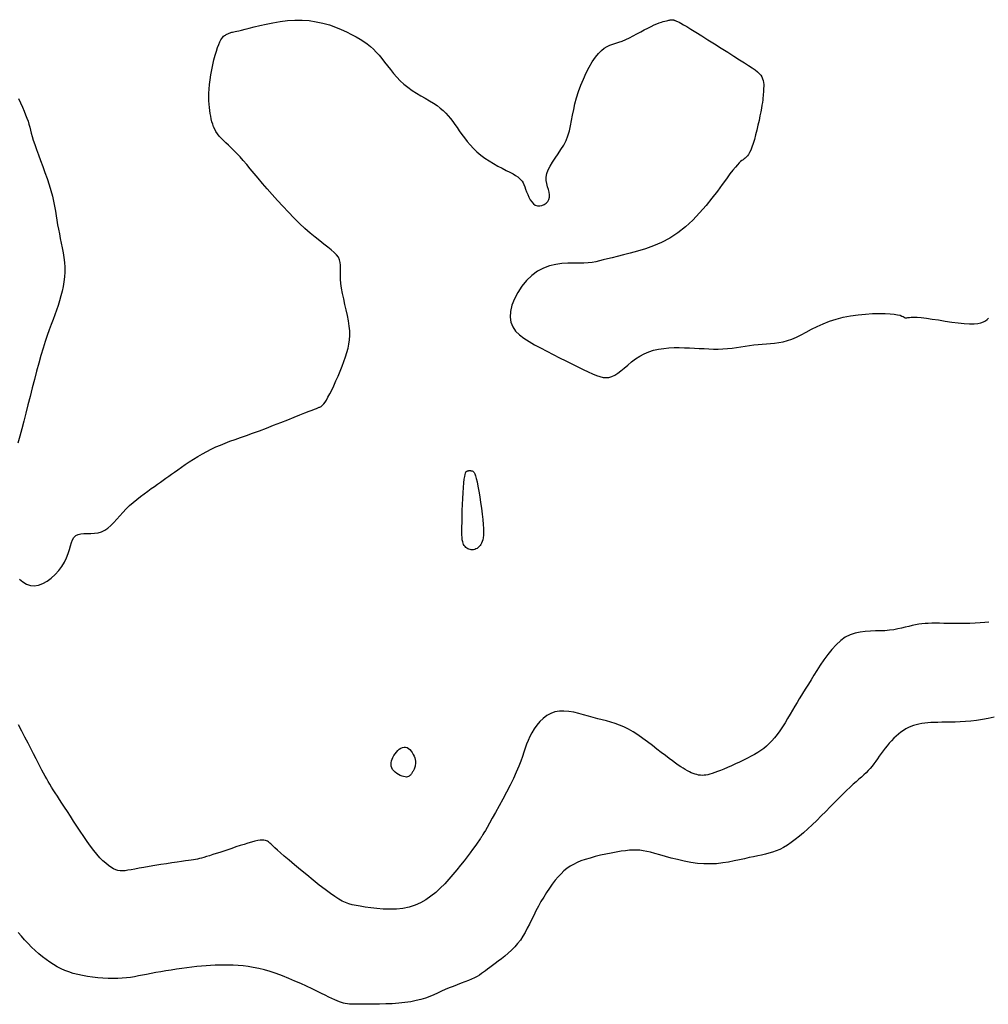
# Model space of a CAD drawing. Header units: millimetres. Extents: x 32690613 to 32693367, y 5343692 to 5344708.
# Tile 248 of 256: x 32692651 to 32692664, y 5343997 to 5344010. Entities that reach past the tile are written whole.
import ezdxf

# ---------------------------------------------------------------- set-up
doc = ezdxf.new("R2010")
doc.units = ezdxf.units.MM
doc.header["$LTSCALE"] = 20
for name, color, linetype in [('02-DGM_HL_492.50', 92, 'Continuous'), ('02-DGM_HL_493.00', 102, 'Continuous'), ('02-DGM_HL_493.50', 112, 'Continuous')]:
    doc.layers.add(name, color=color, linetype=linetype)

msp = doc.modelspace()

# ---------------------------------------------------------------- linework, layer by layer
at = {"layer": '02-DGM_HL_492.50', "elevation": 492.5, "flags": 128}
msp.add_lwpolyline([(32692664.232, 5344000.683), (32692664.152, 5344000.663), (32692664.072, 5344000.648), (32692663.993, 5344000.636), (32692663.916, 5344000.627), (32692663.841, 5344000.621), (32692663.769, 5344000.617), (32692663.7, 5344000.615), (32692663.635, 5344000.613), (32692663.575, 5344000.612), (32692663.519, 5344000.611), (32692663.466, 5344000.61), (32692663.418, 5344000.609), (32692663.372, 5344000.607), (32692663.328, 5344000.605), (32692663.287, 5344000.601), (32692663.247, 5344000.595), (32692663.209, 5344000.588), (32692663.171, 5344000.579), (32692663.135, 5344000.568), (32692663.1, 5344000.555), (32692663.065, 5344000.54), (32692663.031, 5344000.522), (32692662.997, 5344000.501), (32692662.964, 5344000.478), (32692662.931, 5344000.452), (32692662.899, 5344000.424), (32692662.867, 5344000.394), (32692662.836, 5344000.361), (32692662.806, 5344000.328), (32692662.776, 5344000.293), (32692662.748, 5344000.258), (32692662.721, 5344000.223), (32692662.695, 5344000.187), (32692662.669, 5344000.152), (32692662.645, 5344000.117), (32692662.621, 5344000.083), (32692662.596, 5344000.049), (32692662.571, 5344000.017), (32692662.546, 5343999.985), (32692662.519, 5343999.955), (32692662.49, 5343999.925), (32692662.46, 5343999.897), (32692662.428, 5343999.867), (32692662.394, 5343999.837), (32692662.356, 5343999.804), (32692662.316, 5343999.769), (32692662.272, 5343999.729), (32692662.225, 5343999.684), (32692662.174, 5343999.635), (32692662.119, 5343999.58), (32692662.062, 5343999.522), (32692662.003, 5343999.461), (32692661.943, 5343999.4), (32692661.882, 5343999.338), (32692661.82, 5343999.277), (32692661.759, 5343999.219), (32692661.7, 5343999.163), (32692661.641, 5343999.111), (32692661.584, 5343999.063), (32692661.528, 5343999.019), (32692661.473, 5343998.979), (32692661.42, 5343998.943), (32692661.368, 5343998.912), (32692661.317, 5343998.885), (32692661.268, 5343998.863), (32692661.219, 5343998.846), (32692661.17, 5343998.831), (32692661.121, 5343998.818), (32692661.07, 5343998.807), (32692661.017, 5343998.797), (32692660.961, 5343998.785), (32692660.901, 5343998.773), (32692660.837, 5343998.758), (32692660.768, 5343998.742), (32692660.696, 5343998.727), (32692660.62, 5343998.712), (32692660.541, 5343998.7), (32692660.459, 5343998.69), (32692660.374, 5343998.686), (32692660.286, 5343998.687), (32692660.197, 5343998.694), (32692660.106, 5343998.707), (32692660.016, 5343998.725), (32692659.928, 5343998.745), (32692659.843, 5343998.766), (32692659.763, 5343998.789), (32692659.689, 5343998.81), (32692659.621, 5343998.829), (32692659.562, 5343998.845), (32692659.509, 5343998.857), (32692659.461, 5343998.866), (32692659.416, 5343998.872), (32692659.371, 5343998.875), (32692659.325, 5343998.875), (32692659.276, 5343998.872), (32692659.222, 5343998.866), (32692659.161, 5343998.858), (32692659.094, 5343998.847), (32692659.024, 5343998.835), (32692658.952, 5343998.82), (32692658.879, 5343998.804), (32692658.807, 5343998.786), (32692658.738, 5343998.767), (32692658.674, 5343998.748), (32692658.615, 5343998.727), (32692658.561, 5343998.705), (32692658.512, 5343998.681), (32692658.467, 5343998.655), (32692658.424, 5343998.625), (32692658.383, 5343998.592), (32692658.344, 5343998.554), (32692658.304, 5343998.512), (32692658.265, 5343998.465), (32692658.225, 5343998.412), (32692658.185, 5343998.356), (32692658.146, 5343998.297), (32692658.108, 5343998.236), (32692658.071, 5343998.174), (32692658.036, 5343998.111), (32692658.003, 5343998.049), (32692657.972, 5343997.987), (32692657.942, 5343997.927), (32692657.914, 5343997.869), (32692657.885, 5343997.812), (32692657.856, 5343997.757), (32692657.825, 5343997.704), (32692657.791, 5343997.653), (32692657.754, 5343997.605), (32692657.714, 5343997.559), (32692657.67, 5343997.515), (32692657.625, 5343997.474), (32692657.579, 5343997.435), (32692657.534, 5343997.399), (32692657.49, 5343997.365), (32692657.448, 5343997.334), (32692657.41, 5343997.306), (32692657.376, 5343997.28), (32692657.346, 5343997.256), (32692657.318, 5343997.235), (32692657.291, 5343997.215), (32692657.264, 5343997.196), (32692657.235, 5343997.177), (32692657.204, 5343997.159), (32692657.169, 5343997.141), (32692657.128, 5343997.123), (32692657.084, 5343997.104), (32692657.036, 5343997.085), (32692656.985, 5343997.065), (32692656.932, 5343997.044), (32692656.878, 5343997.023), (32692656.824, 5343997.001), (32692656.77, 5343996.979), (32692656.718, 5343996.956), (32692656.666, 5343996.932), (32692656.613, 5343996.909), (32692656.559, 5343996.887), (32692656.502, 5343996.865), (32692656.44, 5343996.846), (32692656.374, 5343996.829), (32692656.301, 5343996.814), (32692656.222, 5343996.803), (32692656.137, 5343996.794), (32692656.05, 5343996.788), (32692655.962, 5343996.784), (32692655.877, 5343996.781), (32692655.794, 5343996.78), (32692655.719, 5343996.779), (32692655.651, 5343996.779), (32692655.594, 5343996.779), (32692655.545, 5343996.78), (32692655.504, 5343996.78), (32692655.469, 5343996.782), (32692655.439, 5343996.785), (32692655.411, 5343996.789), (32692655.385, 5343996.795), (32692655.359, 5343996.803), (32692655.331, 5343996.813), (32692655.3, 5343996.826), (32692655.267, 5343996.841), (32692655.229, 5343996.858), (32692655.187, 5343996.878), (32692655.139, 5343996.902), (32692655.086, 5343996.928), (32692655.026, 5343996.957), (32692654.959, 5343996.989), (32692654.885, 5343997.024), (32692654.807, 5343997.06), (32692654.726, 5343997.096), (32692654.642, 5343997.131), (32692654.557, 5343997.165), (32692654.473, 5343997.196), (32692654.391, 5343997.223), (32692654.311, 5343997.246), (32692654.235, 5343997.265), (32692654.161, 5343997.28), (32692654.09, 5343997.292), (32692654.021, 5343997.3), (32692653.954, 5343997.307), (32692653.889, 5343997.31), (32692653.825, 5343997.313), (32692653.763, 5343997.313), (32692653.702, 5343997.313), (32692653.642, 5343997.311), (32692653.581, 5343997.308), (32692653.52, 5343997.304), (32692653.457, 5343997.298), (32692653.393, 5343997.292), (32692653.326, 5343997.284), (32692653.257, 5343997.276), (32692653.187, 5343997.266), (32692653.115, 5343997.256), (32692653.043, 5343997.245), (32692652.971, 5343997.233), (32692652.902, 5343997.222), (32692652.834, 5343997.21), (32692652.77, 5343997.198), (32692652.71, 5343997.186), (32692652.653, 5343997.175), (32692652.598, 5343997.164), (32692652.544, 5343997.154), (32692652.49, 5343997.145), (32692652.435, 5343997.138), (32692652.378, 5343997.133), (32692652.318, 5343997.13), (32692652.254, 5343997.129), (32692652.187, 5343997.13), (32692652.117, 5343997.134), (32692652.047, 5343997.14), (32692651.976, 5343997.148), (32692651.906, 5343997.158), (32692651.839, 5343997.17), (32692651.774, 5343997.184), (32692651.712, 5343997.2), (32692651.655, 5343997.219), (32692651.599, 5343997.239), (32692651.547, 5343997.263), (32692651.495, 5343997.289), (32692651.445, 5343997.318), (32692651.396, 5343997.35), (32692651.346, 5343997.386), (32692651.296, 5343997.425), (32692651.246, 5343997.467), (32692651.196, 5343997.511), (32692651.147, 5343997.558), (32692651.099, 5343997.606), (32692651.052, 5343997.654), (32692651.008, 5343997.704), (32692650.965, 5343997.753)], dxfattribs=at)
at = {"layer": '02-DGM_HL_493.00', "elevation": 493, "flags": 128}
for points in [[(32692650.983, 5344002.558), (32692651.029, 5344002.518), (32692651.078, 5344002.489), (32692651.13, 5344002.471), (32692651.184, 5344002.466), (32692651.242, 5344002.475), (32692651.3, 5344002.497), (32692651.358, 5344002.529), (32692651.414, 5344002.571), (32692651.467, 5344002.62), (32692651.516, 5344002.673), (32692651.559, 5344002.73), (32692651.595, 5344002.789), (32692651.622, 5344002.847), (32692651.644, 5344002.903), (32692651.661, 5344002.957), (32692651.675, 5344003.008), (32692651.689, 5344003.053), (32692651.704, 5344003.092), (32692651.723, 5344003.124), (32692651.747, 5344003.148), (32692651.779, 5344003.163), (32692651.816, 5344003.172), (32692651.858, 5344003.175), (32692651.904, 5344003.176), (32692651.952, 5344003.176), (32692652.001, 5344003.179), (32692652.05, 5344003.186), (32692652.097, 5344003.2), (32692652.142, 5344003.221), (32692652.185, 5344003.251), (32692652.226, 5344003.286), (32692652.266, 5344003.327), (32692652.306, 5344003.371), (32692652.347, 5344003.417), (32692652.389, 5344003.464), (32692652.433, 5344003.51), (32692652.479, 5344003.555), (32692652.527, 5344003.599), (32692652.577, 5344003.64), (32692652.627, 5344003.679), (32692652.676, 5344003.717), (32692652.725, 5344003.752), (32692652.772, 5344003.786), (32692652.816, 5344003.817), (32692652.858, 5344003.847), (32692652.897, 5344003.875), (32692652.935, 5344003.902), (32692652.973, 5344003.928), (32692653.011, 5344003.955), (32692653.05, 5344003.983), (32692653.091, 5344004.012), (32692653.136, 5344004.043), (32692653.184, 5344004.077), (32692653.236, 5344004.112), (32692653.291, 5344004.149), (32692653.348, 5344004.185), (32692653.407, 5344004.222), (32692653.468, 5344004.258), (32692653.529, 5344004.292), (32692653.59, 5344004.324), (32692653.652, 5344004.353), (32692653.714, 5344004.379), (32692653.777, 5344004.405), (32692653.843, 5344004.429), (32692653.913, 5344004.454), (32692653.986, 5344004.48), (32692654.066, 5344004.508), (32692654.151, 5344004.539), (32692654.243, 5344004.573), (32692654.339, 5344004.61), (32692654.437, 5344004.647), (32692654.534, 5344004.685), (32692654.628, 5344004.722), (32692654.716, 5344004.757), (32692654.795, 5344004.788), (32692654.863, 5344004.815), (32692654.918, 5344004.837), (32692654.961, 5344004.854), (32692654.994, 5344004.867), (32692655.018, 5344004.876), (32692655.036, 5344004.883), (32692655.048, 5344004.888), (32692655.058, 5344004.891), (32692655.066, 5344004.895), (32692655.075, 5344004.899), (32692655.084, 5344004.904), (32692655.094, 5344004.912), (32692655.106, 5344004.923), (32692655.12, 5344004.939), (32692655.136, 5344004.961), (32692655.155, 5344004.99), (32692655.176, 5344005.027), (32692655.2, 5344005.073), (32692655.226, 5344005.126), (32692655.255, 5344005.185), (32692655.283, 5344005.249), (32692655.313, 5344005.315), (32692655.341, 5344005.382), (32692655.368, 5344005.449), (32692655.393, 5344005.514), (32692655.415, 5344005.576), (32692655.434, 5344005.635), (32692655.449, 5344005.693), (32692655.461, 5344005.751), (32692655.469, 5344005.808), (32692655.473, 5344005.868), (32692655.472, 5344005.93), (32692655.466, 5344005.995), (32692655.455, 5344006.065), (32692655.441, 5344006.138), (32692655.424, 5344006.214), (32692655.407, 5344006.29), (32692655.389, 5344006.365), (32692655.373, 5344006.438), (32692655.359, 5344006.508), (32692655.35, 5344006.573), (32692655.345, 5344006.632), (32692655.345, 5344006.686), (32692655.346, 5344006.735), (32692655.347, 5344006.78), (32692655.346, 5344006.821), (32692655.342, 5344006.86), (32692655.333, 5344006.896), (32692655.317, 5344006.93), (32692655.293, 5344006.963), (32692655.26, 5344006.996), (32692655.22, 5344007.031), (32692655.174, 5344007.067), (32692655.121, 5344007.107), (32692655.063, 5344007.151), (32692655, 5344007.201), (32692654.932, 5344007.257), (32692654.861, 5344007.32), (32692654.788, 5344007.39), (32692654.713, 5344007.465), (32692654.637, 5344007.542), (32692654.562, 5344007.622), (32692654.488, 5344007.703), (32692654.417, 5344007.782), (32692654.349, 5344007.86), (32692654.286, 5344007.933), (32692654.227, 5344008.003), (32692654.171, 5344008.069), (32692654.12, 5344008.132), (32692654.071, 5344008.19), (32692654.025, 5344008.244), (32692653.981, 5344008.294), (32692653.938, 5344008.339), (32692653.898, 5344008.381), (32692653.859, 5344008.419), (32692653.822, 5344008.454), (32692653.787, 5344008.486), (32692653.754, 5344008.517), (32692653.724, 5344008.547), (32692653.697, 5344008.577), (32692653.674, 5344008.607), (32692653.653, 5344008.638), (32692653.636, 5344008.67), (32692653.621, 5344008.703), (32692653.609, 5344008.737), (32692653.599, 5344008.772), (32692653.59, 5344008.809), (32692653.582, 5344008.846), (32692653.575, 5344008.885), (32692653.569, 5344008.925), (32692653.564, 5344008.967), (32692653.559, 5344009.011), (32692653.556, 5344009.057), (32692653.555, 5344009.107), (32692653.556, 5344009.159), (32692653.559, 5344009.216), (32692653.564, 5344009.276), (32692653.573, 5344009.341), (32692653.584, 5344009.409), (32692653.596, 5344009.478), (32692653.611, 5344009.546), (32692653.626, 5344009.613), (32692653.643, 5344009.675), (32692653.659, 5344009.732), (32692653.675, 5344009.782), (32692653.69, 5344009.823), (32692653.705, 5344009.857), (32692653.719, 5344009.884), (32692653.732, 5344009.904), (32692653.745, 5344009.92), (32692653.757, 5344009.933), (32692653.769, 5344009.942), (32692653.781, 5344009.95), (32692653.791, 5344009.956), (32692653.802, 5344009.962), (32692653.813, 5344009.967), (32692653.823, 5344009.972), (32692653.834, 5344009.976), (32692653.845, 5344009.98), (32692653.856, 5344009.984), (32692653.868, 5344009.987), (32692653.88, 5344009.99), (32692653.895, 5344009.993), (32692653.913, 5344009.997), (32692653.936, 5344010.002), (32692653.965, 5344010.008), (32692654.002, 5344010.017), (32692654.048, 5344010.028), (32692654.104, 5344010.042), (32692654.171, 5344010.06), (32692654.249, 5344010.079), (32692654.335, 5344010.098), (32692654.427, 5344010.117), (32692654.524, 5344010.133), (32692654.624, 5344010.146), (32692654.725, 5344010.153), (32692654.825, 5344010.153), (32692654.922, 5344010.146), (32692655.017, 5344010.131), (32692655.108, 5344010.111), (32692655.196, 5344010.086), (32692655.279, 5344010.057), (32692655.357, 5344010.025), (32692655.429, 5344009.992), (32692655.496, 5344009.959), (32692655.557, 5344009.926), (32692655.613, 5344009.894), (32692655.663, 5344009.861), (32692655.709, 5344009.828), (32692655.753, 5344009.793), (32692655.793, 5344009.756), (32692655.832, 5344009.717), (32692655.87, 5344009.674), (32692655.907, 5344009.629), (32692655.945, 5344009.58), (32692655.984, 5344009.53), (32692656.024, 5344009.479), (32692656.066, 5344009.428), (32692656.11, 5344009.377), (32692656.157, 5344009.328), (32692656.208, 5344009.282), (32692656.263, 5344009.239), (32692656.321, 5344009.198), (32692656.38, 5344009.16), (32692656.44, 5344009.124), (32692656.499, 5344009.09), (32692656.556, 5344009.056), (32692656.61, 5344009.023), (32692656.659, 5344008.99), (32692656.703, 5344008.957), (32692656.743, 5344008.923), (32692656.778, 5344008.888), (32692656.811, 5344008.852), (32692656.841, 5344008.815), (32692656.871, 5344008.776), (32692656.9, 5344008.735), (32692656.93, 5344008.692), (32692656.961, 5344008.647), (32692656.994, 5344008.6), (32692657.03, 5344008.552), (32692657.068, 5344008.504), (32692657.109, 5344008.456), (32692657.153, 5344008.409), (32692657.201, 5344008.363), (32692657.253, 5344008.319), (32692657.308, 5344008.278), (32692657.367, 5344008.239), (32692657.426, 5344008.203), (32692657.486, 5344008.17), (32692657.543, 5344008.139), (32692657.598, 5344008.111), (32692657.647, 5344008.085), (32692657.691, 5344008.062), (32692657.727, 5344008.041), (32692657.756, 5344008.021), (32692657.78, 5344008.002), (32692657.799, 5344007.984), (32692657.815, 5344007.964), (32692657.828, 5344007.942), (32692657.84, 5344007.917), (32692657.851, 5344007.888), (32692657.863, 5344007.855), (32692657.876, 5344007.819), (32692657.891, 5344007.782), (32692657.907, 5344007.746), (32692657.925, 5344007.711), (32692657.945, 5344007.681), (32692657.968, 5344007.656), (32692657.994, 5344007.638), (32692658.024, 5344007.629), (32692658.054, 5344007.628), (32692658.085, 5344007.634), (32692658.115, 5344007.647), (32692658.142, 5344007.665), (32692658.164, 5344007.688), (32692658.18, 5344007.715), (32692658.189, 5344007.746), (32692658.189, 5344007.778), (32692658.183, 5344007.813), (32692658.173, 5344007.85), (32692658.161, 5344007.889), (32692658.15, 5344007.93), (32692658.143, 5344007.974), (32692658.142, 5344008.019), (32692658.149, 5344008.067), (32692658.167, 5344008.116), (32692658.194, 5344008.168), (32692658.227, 5344008.221), (32692658.265, 5344008.277), (32692658.304, 5344008.334), (32692658.343, 5344008.393), (32692658.38, 5344008.454), (32692658.412, 5344008.517), (32692658.438, 5344008.582), (32692658.458, 5344008.648), (32692658.474, 5344008.717), (32692658.488, 5344008.788), (32692658.501, 5344008.861), (32692658.516, 5344008.937), (32692658.533, 5344009.016), (32692658.554, 5344009.097), (32692658.581, 5344009.182), (32692658.612, 5344009.267), (32692658.648, 5344009.352), (32692658.687, 5344009.435), (32692658.727, 5344009.512), (32692658.769, 5344009.584), (32692658.812, 5344009.647), (32692658.853, 5344009.7), (32692658.893, 5344009.741), (32692658.932, 5344009.772), (32692658.971, 5344009.796), (32692659.009, 5344009.813), (32692659.048, 5344009.827), (32692659.089, 5344009.84), (32692659.131, 5344009.852), (32692659.176, 5344009.868), (32692659.224, 5344009.887), (32692659.274, 5344009.911), (32692659.325, 5344009.937), (32692659.376, 5344009.964), (32692659.427, 5344009.992), (32692659.476, 5344010.019), (32692659.524, 5344010.045), (32692659.568, 5344010.067), (32692659.609, 5344010.086), (32692659.645, 5344010.102), (32692659.678, 5344010.115), (32692659.708, 5344010.125), (32692659.734, 5344010.132), (32692659.757, 5344010.138), (32692659.777, 5344010.143), (32692659.794, 5344010.147), (32692659.808, 5344010.15), (32692659.819, 5344010.152), (32692659.829, 5344010.154), (32692659.837, 5344010.156), (32692659.843, 5344010.157), (32692659.849, 5344010.158), (32692659.853, 5344010.158), (32692659.858, 5344010.158), (32692659.862, 5344010.158), (32692659.866, 5344010.157), (32692659.87, 5344010.156), (32692659.874, 5344010.154), (32692659.879, 5344010.153), (32692659.885, 5344010.151), (32692659.891, 5344010.149), (32692659.897, 5344010.147), (32692659.905, 5344010.144), (32692659.915, 5344010.14), (32692659.929, 5344010.133), (32692659.948, 5344010.124), (32692659.974, 5344010.11), (32692660.009, 5344010.09), (32692660.053, 5344010.064), (32692660.109, 5344010.03), (32692660.178, 5344009.988), (32692660.256, 5344009.94), (32692660.341, 5344009.886), (32692660.43, 5344009.83), (32692660.521, 5344009.773), (32692660.61, 5344009.716), (32692660.694, 5344009.663), (32692660.77, 5344009.614), (32692660.837, 5344009.572), (32692660.893, 5344009.535), (32692660.941, 5344009.504), (32692660.981, 5344009.475), (32692661.013, 5344009.45), (32692661.038, 5344009.427), (32692661.058, 5344009.404), (32692661.073, 5344009.381), (32692661.084, 5344009.356), (32692661.092, 5344009.331), (32692661.097, 5344009.305), (32692661.099, 5344009.279), (32692661.099, 5344009.252), (32692661.098, 5344009.226), (32692661.096, 5344009.2), (32692661.094, 5344009.174), (32692661.092, 5344009.148), (32692661.09, 5344009.123), (32692661.088, 5344009.096), (32692661.085, 5344009.067), (32692661.081, 5344009.034), (32692661.075, 5344008.997), (32692661.068, 5344008.955), (32692661.06, 5344008.906), (32692661.048, 5344008.85), (32692661.035, 5344008.789), (32692661.021, 5344008.724), (32692661.005, 5344008.658), (32692660.989, 5344008.593), (32692660.972, 5344008.532), (32692660.955, 5344008.475), (32692660.938, 5344008.426), (32692660.922, 5344008.385), (32692660.907, 5344008.352), (32692660.892, 5344008.327), (32692660.877, 5344008.307), (32692660.862, 5344008.291), (32692660.848, 5344008.278), (32692660.833, 5344008.267), (32692660.818, 5344008.256), (32692660.802, 5344008.244), (32692660.785, 5344008.23), (32692660.766, 5344008.211), (32692660.742, 5344008.187), (32692660.714, 5344008.155), (32692660.681, 5344008.114), (32692660.64, 5344008.062), (32692660.592, 5344007.997), (32692660.534, 5344007.919), (32692660.469, 5344007.83), (32692660.395, 5344007.734), (32692660.315, 5344007.633), (32692660.227, 5344007.532), (32692660.134, 5344007.434), (32692660.034, 5344007.342), (32692659.93, 5344007.26), (32692659.822, 5344007.19), (32692659.711, 5344007.131), (32692659.6, 5344007.083), (32692659.49, 5344007.043), (32692659.384, 5344007.011), (32692659.284, 5344006.984), (32692659.192, 5344006.962), (32692659.109, 5344006.942), (32692659.037, 5344006.924), (32692658.974, 5344006.908), (32692658.918, 5344006.893), (32692658.866, 5344006.88), (32692658.816, 5344006.87), (32692658.766, 5344006.861), (32692658.712, 5344006.856), (32692658.653, 5344006.852), (32692658.587, 5344006.852), (32692658.515, 5344006.852), (32692658.437, 5344006.85), (32692658.356, 5344006.845), (32692658.272, 5344006.833), (32692658.189, 5344006.813), (32692658.105, 5344006.783), (32692658.025, 5344006.74), (32692657.948, 5344006.683), (32692657.876, 5344006.614), (32692657.812, 5344006.537), (32692657.756, 5344006.453), (32692657.71, 5344006.366), (32692657.677, 5344006.279), (32692657.656, 5344006.194), (32692657.651, 5344006.116), (32692657.662, 5344006.046), (32692657.688, 5344005.984), (32692657.727, 5344005.927), (32692657.778, 5344005.876), (32692657.839, 5344005.829), (32692657.909, 5344005.784), (32692657.985, 5344005.741), (32692658.065, 5344005.698), (32692658.15, 5344005.653), (32692658.236, 5344005.609), (32692658.322, 5344005.564), (32692658.407, 5344005.521), (32692658.49, 5344005.48), (32692658.57, 5344005.441), (32692658.644, 5344005.405), (32692658.711, 5344005.373), (32692658.771, 5344005.346), (32692658.824, 5344005.324), (32692658.872, 5344005.308), (32692658.916, 5344005.297), (32692658.956, 5344005.294), (32692658.995, 5344005.297), (32692659.034, 5344005.308), (32692659.073, 5344005.327), (32692659.114, 5344005.354), (32692659.158, 5344005.387), (32692659.204, 5344005.425), (32692659.252, 5344005.466), (32692659.303, 5344005.508), (32692659.357, 5344005.549), (32692659.414, 5344005.586), (32692659.474, 5344005.619), (32692659.537, 5344005.646), (32692659.602, 5344005.666), (32692659.67, 5344005.681), (32692659.739, 5344005.692), (32692659.809, 5344005.698), (32692659.88, 5344005.702), (32692659.95, 5344005.702), (32692660.02, 5344005.701), (32692660.089, 5344005.698), (32692660.157, 5344005.695), (32692660.223, 5344005.691), (32692660.289, 5344005.688), (32692660.354, 5344005.685), (32692660.418, 5344005.683), (32692660.482, 5344005.683), (32692660.545, 5344005.685), (32692660.607, 5344005.69), (32692660.668, 5344005.696), (32692660.729, 5344005.704), (32692660.789, 5344005.713), (32692660.849, 5344005.722), (32692660.907, 5344005.73), (32692660.965, 5344005.738), (32692661.023, 5344005.745), (32692661.079, 5344005.75), (32692661.135, 5344005.754), (32692661.191, 5344005.758), (32692661.247, 5344005.763), (32692661.304, 5344005.771), (32692661.362, 5344005.782), (32692661.421, 5344005.798), (32692661.482, 5344005.819), (32692661.544, 5344005.846), (32692661.61, 5344005.878), (32692661.678, 5344005.914), (32692661.749, 5344005.951), (32692661.825, 5344005.989), (32692661.906, 5344006.026), (32692661.991, 5344006.061), (32692662.083, 5344006.091), (32692662.18, 5344006.115), (32692662.28, 5344006.135), (32692662.382, 5344006.149), (32692662.482, 5344006.159), (32692662.578, 5344006.165), (32692662.668, 5344006.168), (32692662.749, 5344006.167), (32692662.818, 5344006.163), (32692662.874, 5344006.157), (32692662.918, 5344006.149), (32692662.952, 5344006.141), (32692662.976, 5344006.131), (32692662.994, 5344006.123), (32692663.007, 5344006.115), (32692663.017, 5344006.109), (32692663.025, 5344006.106), (32692663.034, 5344006.105), (32692663.045, 5344006.107), (32692663.059, 5344006.11), (32692663.079, 5344006.113), (32692663.105, 5344006.116), (32692663.14, 5344006.118), (32692663.185, 5344006.116), (32692663.241, 5344006.112), (32692663.31, 5344006.103), (32692663.389, 5344006.091), (32692663.475, 5344006.078), (32692663.565, 5344006.063), (32692663.655, 5344006.049), (32692663.742, 5344006.037), (32692663.824, 5344006.028), (32692663.897, 5344006.024), (32692663.959, 5344006.024), (32692664.01, 5344006.029), (32692664.052, 5344006.038), (32692664.086, 5344006.051), (32692664.114, 5344006.067), (32692664.137, 5344006.085), (32692664.156, 5344006.104)], [(32692650.971, 5344009.085), (32692650.998, 5344009.027), (32692651.023, 5344008.971), (32692651.045, 5344008.917), (32692651.066, 5344008.867), (32692651.083, 5344008.82), (32692651.098, 5344008.777), (32692651.11, 5344008.737), (32692651.121, 5344008.698), (32692651.131, 5344008.658), (32692651.142, 5344008.616), (32692651.155, 5344008.57), (32692651.17, 5344008.519), (32692651.189, 5344008.461), (32692651.212, 5344008.396), (32692651.239, 5344008.323), (32692651.268, 5344008.246), (32692651.298, 5344008.164), (32692651.328, 5344008.081), (32692651.358, 5344007.998), (32692651.385, 5344007.916), (32692651.409, 5344007.837), (32692651.429, 5344007.762), (32692651.445, 5344007.691), (32692651.459, 5344007.624), (32692651.47, 5344007.558), (32692651.481, 5344007.495), (32692651.49, 5344007.433), (32692651.5, 5344007.371), (32692651.511, 5344007.31), (32692651.524, 5344007.247), (32692651.537, 5344007.184), (32692651.551, 5344007.12), (32692651.564, 5344007.056), (32692651.576, 5344006.991), (32692651.586, 5344006.926), (32692651.594, 5344006.86), (32692651.597, 5344006.795), (32692651.597, 5344006.729), (32692651.593, 5344006.664), (32692651.586, 5344006.598), (32692651.575, 5344006.533), (32692651.562, 5344006.469), (32692651.546, 5344006.404), (32692651.527, 5344006.34), (32692651.507, 5344006.276), (32692651.486, 5344006.213), (32692651.463, 5344006.149), (32692651.439, 5344006.084), (32692651.413, 5344006.016), (32692651.387, 5344005.944), (32692651.36, 5344005.867), (32692651.332, 5344005.784), (32692651.303, 5344005.694), (32692651.274, 5344005.597), (32692651.245, 5344005.492), (32692651.215, 5344005.383), (32692651.186, 5344005.27), (32692651.156, 5344005.155), (32692651.126, 5344005.039), (32692651.097, 5344004.924), (32692651.068, 5344004.811), (32692651.04, 5344004.702), (32692651.013, 5344004.597), (32692650.986, 5344004.497), (32692650.961, 5344004.402)], [(32692664.158, 5344001.974), (32692664.103, 5344001.967), (32692664.042, 5344001.962), (32692663.974, 5344001.958), (32692663.903, 5344001.955), (32692663.829, 5344001.954), (32692663.755, 5344001.954), (32692663.682, 5344001.954), (32692663.612, 5344001.954), (32692663.547, 5344001.955), (32692663.487, 5344001.956), (32692663.433, 5344001.956), (32692663.383, 5344001.956), (32692663.336, 5344001.955), (32692663.292, 5344001.952), (32692663.249, 5344001.948), (32692663.207, 5344001.943), (32692663.164, 5344001.935), (32692663.119, 5344001.926), (32692663.073, 5344001.915), (32692663.024, 5344001.903), (32692662.974, 5344001.891), (32692662.921, 5344001.879), (32692662.866, 5344001.869), (32692662.808, 5344001.861), (32692662.747, 5344001.855), (32692662.683, 5344001.853), (32692662.617, 5344001.852), (32692662.549, 5344001.85), (32692662.48, 5344001.846), (32692662.411, 5344001.838), (32692662.342, 5344001.823), (32692662.274, 5344001.8), (32692662.208, 5344001.766), (32692662.145, 5344001.721), (32692662.083, 5344001.665), (32692662.025, 5344001.602), (32692661.97, 5344001.533), (32692661.917, 5344001.461), (32692661.868, 5344001.388), (32692661.822, 5344001.317), (32692661.78, 5344001.25), (32692661.742, 5344001.188), (32692661.706, 5344001.131), (32692661.673, 5344001.077), (32692661.642, 5344001.027), (32692661.612, 5344000.978), (32692661.583, 5344000.929), (32692661.553, 5344000.88), (32692661.523, 5344000.829), (32692661.491, 5344000.775), (32692661.458, 5344000.72), (32692661.424, 5344000.663), (32692661.389, 5344000.606), (32692661.354, 5344000.551), (32692661.318, 5344000.497), (32692661.282, 5344000.447), (32692661.246, 5344000.4), (32692661.21, 5344000.358), (32692661.174, 5344000.321), (32692661.137, 5344000.287), (32692661.099, 5344000.256), (32692661.06, 5344000.228), (32692661.018, 5344000.201), (32692660.974, 5344000.174), (32692660.927, 5344000.149), (32692660.877, 5344000.122), (32692660.824, 5344000.096), (32692660.77, 5344000.07), (32692660.715, 5344000.045), (32692660.661, 5344000.02), (32692660.608, 5343999.997), (32692660.559, 5343999.976), (32692660.512, 5343999.957), (32692660.471, 5343999.941), (32692660.433, 5343999.927), (32692660.399, 5343999.915), (32692660.368, 5343999.906), (32692660.34, 5343999.899), (32692660.313, 5343999.894), (32692660.288, 5343999.891), (32692660.263, 5343999.89), (32692660.239, 5343999.891), (32692660.214, 5343999.895), (32692660.19, 5343999.9), (32692660.166, 5343999.906), (32692660.141, 5343999.915), (32692660.115, 5343999.926), (32692660.089, 5343999.938), (32692660.061, 5343999.952), (32692660.033, 5343999.968), (32692660.003, 5343999.986), (32692659.971, 5344000.006), (32692659.936, 5344000.03), (32692659.898, 5344000.056), (32692659.857, 5344000.087), (32692659.812, 5344000.121), (32692659.762, 5344000.159), (32692659.707, 5344000.202), (32692659.647, 5344000.248), (32692659.585, 5344000.297), (32692659.521, 5344000.345), (32692659.455, 5344000.393), (32692659.388, 5344000.439), (32692659.323, 5344000.481), (32692659.259, 5344000.517), (32692659.197, 5344000.548), (32692659.137, 5344000.574), (32692659.079, 5344000.595), (32692659.021, 5344000.613), (32692658.963, 5344000.629), (32692658.904, 5344000.644), (32692658.844, 5344000.659), (32692658.782, 5344000.676), (32692658.717, 5344000.694), (32692658.651, 5344000.713), (32692658.584, 5344000.731), (32692658.516, 5344000.747), (32692658.45, 5344000.758), (32692658.384, 5344000.764), (32692658.321, 5344000.763), (32692658.26, 5344000.752), (32692658.203, 5344000.731), (32692658.15, 5344000.702), (32692658.101, 5344000.664), (32692658.057, 5344000.621), (32692658.016, 5344000.573), (32692657.979, 5344000.522), (32692657.947, 5344000.469), (32692657.919, 5344000.416), (32692657.896, 5344000.365), (32692657.876, 5344000.313), (32692657.857, 5344000.261), (32692657.838, 5344000.206), (32692657.818, 5344000.147), (32692657.796, 5344000.083), (32692657.769, 5344000.013), (32692657.736, 5343999.935), (32692657.696, 5343999.849), (32692657.651, 5343999.757), (32692657.602, 5343999.662), (32692657.552, 5343999.567), (32692657.501, 5343999.474), (32692657.453, 5343999.386), (32692657.409, 5343999.307), (32692657.37, 5343999.239), (32692657.339, 5343999.184), (32692657.315, 5343999.141), (32692657.296, 5343999.109), (32692657.282, 5343999.086), (32692657.272, 5343999.069), (32692657.265, 5343999.058), (32692657.26, 5343999.051), (32692657.256, 5343999.046), (32692657.253, 5343999.04), (32692657.248, 5343999.034), (32692657.243, 5343999.026), (32692657.235, 5343999.015), (32692657.225, 5343999.001), (32692657.211, 5343998.981), (32692657.193, 5343998.955), (32692657.17, 5343998.923), (32692657.141, 5343998.883), (32692657.107, 5343998.837), (32692657.068, 5343998.784), (32692657.025, 5343998.728), (32692656.978, 5343998.668), (32692656.927, 5343998.605), (32692656.874, 5343998.542), (32692656.819, 5343998.479), (32692656.762, 5343998.417), (32692656.702, 5343998.357), (32692656.64, 5343998.3), (32692656.575, 5343998.248), (32692656.507, 5343998.201), (32692656.435, 5343998.16), (32692656.359, 5343998.126), (32692656.278, 5343998.1), (32692656.193, 5343998.083), (32692656.105, 5343998.074), (32692656.015, 5343998.071), (32692655.927, 5343998.074), (32692655.84, 5343998.08), (32692655.758, 5343998.09), (32692655.683, 5343998.101), (32692655.615, 5343998.112), (32692655.557, 5343998.122), (32692655.506, 5343998.133), (32692655.459, 5343998.145), (32692655.415, 5343998.161), (32692655.37, 5343998.181), (32692655.323, 5343998.208), (32692655.27, 5343998.242), (32692655.208, 5343998.286), (32692655.137, 5343998.339), (32692655.058, 5343998.4), (32692654.974, 5343998.467), (32692654.888, 5343998.537), (32692654.803, 5343998.606), (32692654.722, 5343998.674), (32692654.647, 5343998.737), (32692654.582, 5343998.792), (32692654.529, 5343998.838), (32692654.488, 5343998.875), (32692654.455, 5343998.904), (32692654.43, 5343998.928), (32692654.411, 5343998.945), (32692654.397, 5343998.959), (32692654.386, 5343998.97), (32692654.376, 5343998.98), (32692654.366, 5343998.988), (32692654.354, 5343998.996), (32692654.341, 5343999.002), (32692654.325, 5343999.007), (32692654.306, 5343999.01), (32692654.283, 5343999.011), (32692654.255, 5343999.008), (32692654.221, 5343999.003), (32692654.182, 5343998.994), (32692654.137, 5343998.983), (32692654.088, 5343998.969), (32692654.035, 5343998.953), (32692653.981, 5343998.935), (32692653.925, 5343998.917), (32692653.868, 5343998.898), (32692653.813, 5343998.88), (32692653.759, 5343998.862), (32692653.707, 5343998.844), (32692653.657, 5343998.828), (32692653.61, 5343998.813), (32692653.567, 5343998.799), (32692653.526, 5343998.787), (32692653.489, 5343998.776), (32692653.456, 5343998.766), (32692653.427, 5343998.759), (32692653.4, 5343998.753), (32692653.374, 5343998.748), (32692653.346, 5343998.743), (32692653.316, 5343998.738), (32692653.28, 5343998.733), (32692653.237, 5343998.727), (32692653.186, 5343998.72), (32692653.125, 5343998.711), (32692653.055, 5343998.701), (32692652.98, 5343998.689), (32692652.902, 5343998.677), (32692652.823, 5343998.664), (32692652.746, 5343998.652), (32692652.673, 5343998.639), (32692652.607, 5343998.627), (32692652.549, 5343998.617), (32692652.499, 5343998.607), (32692652.456, 5343998.6), (32692652.418, 5343998.594), (32692652.383, 5343998.592), (32692652.352, 5343998.593), (32692652.321, 5343998.598), (32692652.29, 5343998.608), (32692652.258, 5343998.622), (32692652.225, 5343998.641), (32692652.19, 5343998.665), (32692652.154, 5343998.695), (32692652.116, 5343998.73), (32692652.076, 5343998.771), (32692652.035, 5343998.818), (32692651.992, 5343998.871), (32692651.947, 5343998.93), (32692651.901, 5343998.993), (32692651.855, 5343999.061), (32692651.808, 5343999.13), (32692651.762, 5343999.2), (32692651.718, 5343999.27), (32692651.675, 5343999.337), (32692651.634, 5343999.4), (32692651.596, 5343999.458), (32692651.56, 5343999.512), (32692651.527, 5343999.562), (32692651.497, 5343999.609), (32692651.468, 5343999.652), (32692651.442, 5343999.693), (32692651.417, 5343999.731), (32692651.394, 5343999.769), (32692651.372, 5343999.805), (32692651.352, 5343999.841), (32692651.331, 5343999.879), (32692651.31, 5343999.918), (32692651.287, 5343999.961), (32692651.263, 5344000.007), (32692651.237, 5344000.059), (32692651.207, 5344000.117), (32692651.174, 5344000.182), (32692651.137, 5344000.253), (32692651.098, 5344000.329), (32692651.057, 5344000.408), (32692651.014, 5344000.491), (32692650.97, 5344000.576)]]:
    msp.add_lwpolyline(points, dxfattribs=at)
at = {"layer": '02-DGM_HL_493.50', "elevation": 493.5, "flags": 128}
for points in [[(32692657.023, 5344003.864), (32692657.028, 5344003.913), (32692657.034, 5344003.951), (32692657.039, 5344003.979), (32692657.045, 5344003.998), (32692657.051, 5344004.011), (32692657.056, 5344004.019), (32692657.062, 5344004.023), (32692657.066, 5344004.025), (32692657.071, 5344004.027), (32692657.075, 5344004.028), (32692657.079, 5344004.029), (32692657.083, 5344004.03), (32692657.086, 5344004.03), (32692657.089, 5344004.031), (32692657.093, 5344004.031), (32692657.096, 5344004.031), (32692657.099, 5344004.031), (32692657.102, 5344004.031), (32692657.106, 5344004.031), (32692657.11, 5344004.031), (32692657.114, 5344004.031), (32692657.118, 5344004.03), (32692657.124, 5344004.029), (32692657.13, 5344004.028), (32692657.136, 5344004.027), (32692657.144, 5344004.023), (32692657.152, 5344004.016), (32692657.161, 5344004.004), (32692657.17, 5344003.986), (32692657.181, 5344003.959), (32692657.192, 5344003.924), (32692657.203, 5344003.878), (32692657.215, 5344003.82), (32692657.227, 5344003.752), (32692657.239, 5344003.677), (32692657.251, 5344003.599), (32692657.262, 5344003.519), (32692657.271, 5344003.441), (32692657.279, 5344003.367), (32692657.285, 5344003.3), (32692657.288, 5344003.243), (32692657.289, 5344003.194), (32692657.288, 5344003.153), (32692657.285, 5344003.119), (32692657.28, 5344003.09), (32692657.273, 5344003.066), (32692657.264, 5344003.046), (32692657.254, 5344003.028), (32692657.243, 5344003.012), (32692657.23, 5344002.998), (32692657.217, 5344002.985), (32692657.202, 5344002.974), (32692657.187, 5344002.966), (32692657.171, 5344002.959), (32692657.155, 5344002.955), (32692657.139, 5344002.953), (32692657.123, 5344002.954), (32692657.107, 5344002.957), (32692657.092, 5344002.962), (32692657.077, 5344002.969), (32692657.063, 5344002.977), (32692657.05, 5344002.988), (32692657.039, 5344003), (32692657.028, 5344003.013), (32692657.02, 5344003.027), (32692657.013, 5344003.044), (32692657.007, 5344003.064), (32692657.002, 5344003.089), (32692656.999, 5344003.12), (32692656.997, 5344003.159), (32692656.997, 5344003.206), (32692656.997, 5344003.263), (32692656.998, 5344003.331), (32692657, 5344003.407), (32692657.002, 5344003.488), (32692657.005, 5344003.571), (32692657.009, 5344003.653), (32692657.013, 5344003.731), (32692657.018, 5344003.803)], [(32692656.231, 5344000.275), (32692656.252, 5344000.269), (32692656.272, 5344000.257), (32692656.29, 5344000.241), (32692656.307, 5344000.221), (32692656.322, 5344000.199), (32692656.336, 5344000.175), (32692656.347, 5344000.151), (32692656.355, 5344000.127), (32692656.361, 5344000.105), (32692656.364, 5344000.084), (32692656.366, 5344000.064), (32692656.365, 5344000.046), (32692656.363, 5344000.029), (32692656.36, 5344000.014), (32692656.356, 5344000), (32692656.352, 5343999.987), (32692656.347, 5343999.976), (32692656.342, 5343999.965), (32692656.337, 5343999.956), (32692656.332, 5343999.947), (32692656.326, 5343999.938), (32692656.321, 5343999.93), (32692656.315, 5343999.921), (32692656.309, 5343999.913), (32692656.303, 5343999.904), (32692656.296, 5343999.895), (32692656.289, 5343999.887), (32692656.28, 5343999.879), (32692656.27, 5343999.873), (32692656.257, 5343999.869), (32692656.243, 5343999.867), (32692656.225, 5343999.868), (32692656.204, 5343999.873), (32692656.182, 5343999.88), (32692656.158, 5343999.89), (32692656.133, 5343999.903), (32692656.11, 5343999.917), (32692656.088, 5343999.934), (32692656.069, 5343999.953), (32692656.053, 5343999.972), (32692656.042, 5343999.994), (32692656.036, 5344000.016), (32692656.033, 5344000.038), (32692656.034, 5344000.062), (32692656.039, 5344000.086), (32692656.047, 5344000.11), (32692656.058, 5344000.134), (32692656.071, 5344000.158), (32692656.087, 5344000.182), (32692656.105, 5344000.205), (32692656.124, 5344000.226), (32692656.145, 5344000.244), (32692656.166, 5344000.259), (32692656.188, 5344000.269), (32692656.21, 5344000.275)]]:
    msp.add_lwpolyline(points, close=True, dxfattribs=at)

doc.saveas('drawing.dxf')
